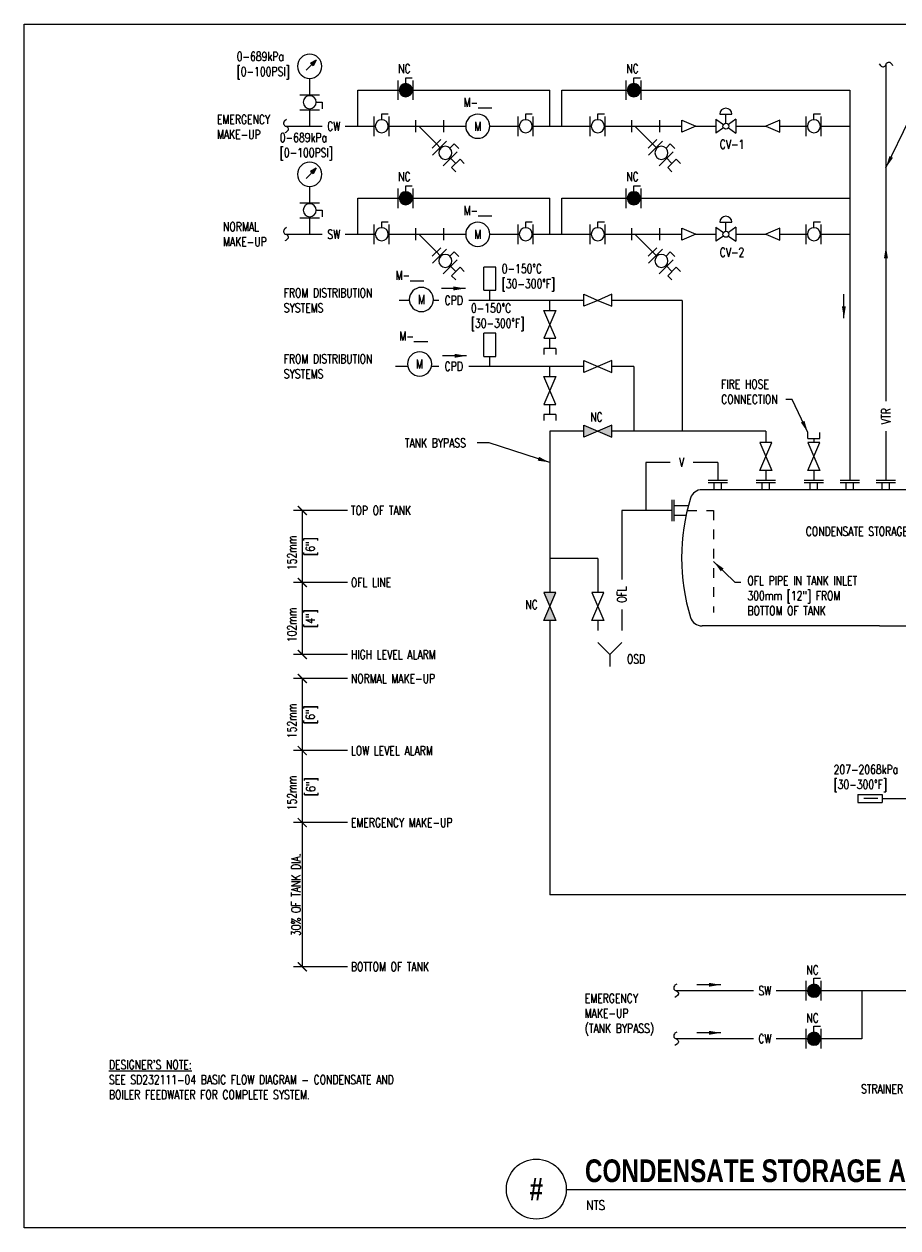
# Model space of a CAD drawing. Header units: feet. Extents: x -1.7 to 16.7, y 0.2 to 12.7.
# Tile 1 of 2: x -1.7 to 7.4, y 0.2 to 12.7. Entities that reach past the tile are written whole.
import ezdxf
from ezdxf.enums import TextEntityAlignment as Align

# ---------------------------------------------------------------- set-up
doc = ezdxf.new("R2010")
doc.units = ezdxf.units.FT
doc.header["$LTSCALE"] = 0.5
doc.header["$MEASUREMENT"] = 0
doc.linetypes.add('HIDDEN2', pattern=[0.1875, 0.125, -0.0625])
doc.layers.get('0').update_dxf_attribs({"linetype": 'CONTINUOUS'})
doc.layers.add('G-ANNO-NPLT', color=7, linetype='CONTINUOUS', plot=False)
for name, color, linetype in [('M-DETL-DIMS', 1, 'CONTINUOUS'), ('M-DETL-HEVY', 5, 'CONTINUOUS'), ('M-DETL-MEDM', 4, 'CONTINUOUS'), ('M-DETL-TEXT', 2, 'CONTINUOUS'), ('M-DETL-THIN', 2, 'CONTINUOUS')]:
    doc.layers.add(name, color=color, linetype=linetype)
doc.styles.add('BOLD', font='bold.shx', dxfattribs={"width": 0.9})
doc.styles.add('ROMANS', font='romans.shx', dxfattribs={"width": 0.75})
doc.dimstyles.new('VA-Lead', dxfattribs={"dimtxt": 0.09375, "dimasz": 0.125, "dimexe": 0.125, "dimexo": 0.03125, "dimgap": 0.02, "dimtad": 1, "dimdec": 5, "dimzin": 0, "dimdsep": 46, "dimlunit": 4, "dimtxsty": 'ROMANS', "dimcen": 0.125, "dimclrd": 256, "dimclre": 256, "dimclrt": 256, "dimadec": 0, "dimazin": 0, "dimtfac": 1, "dimtdec": 5, "dimtofl": 0, "dimtmove": 0, "dimatfit": 3, "dimfxl": 1, "dimfrac": 2, "dimtolj": 1, "dimtzin": 0, "dimlwd": -1, "dimlwe": -1, "dimarcsym": 0})

# ---------------------------------------------------------------- blocks, each defined once
blk = doc.blocks.new('_ArchTick')
at = {"color": 0, "linetype": 'ByBlock', "const_width": 0.15}
blk.add_lwpolyline([(-0.5, -0.5), (0.5, 0.5)], dxfattribs=at)

msp = doc.modelspace()

# ---------------------------------------------------------------- hatches: boundary and pattern name
at = {"layer": 'M-DETL-MEDM', "linetype": 'ByBlock'}
for points in [[(2.368, 12.049, 1), (2.232, 12.049, 1)], [(4.743, 12.049, 1), (4.607, 12.049, 1)], [(2.368, 10.924, 1), (2.232, 10.924, 1)], [(4.743, 10.924, 1), (4.607, 10.924, 1)], [(6.482, 2.674, 1), (6.618, 2.674, 1)], [(6.482, 2.174, 1), (6.618, 2.174, 1)]]:
    msp.add_hatch(color=256, dxfattribs=at).paths.add_polyline_path(points)
h = msp.add_hatch(color=256, dxfattribs=at)
h.paths.add_polyline_path([(4.3, 8.498), (4.154, 8.561), (4.154, 8.436)])
h.paths.add_polyline_path([(4.446, 8.561), (4.3, 8.498), (4.446, 8.436)])
h = msp.add_hatch(color=256, dxfattribs=at)
h.paths.add_polyline_path([(3.8, 6.674), (3.737, 6.528), (3.862, 6.528)])
h.paths.add_polyline_path([(3.862, 6.82), (3.737, 6.82), (3.8, 6.674)])

# ---------------------------------------------------------------- linework, layer by layer
for centre in [(2.663, 11.446), (4.913, 11.446)]:
    msp.add_arc(centre, 0, 315, 315)
at = {"layer": 'G-ANNO-NPLT', "color": 6}
msp.add_lwpolyline([(-1.674, 12.737), (16.65, 12.737), (16.65, 0.205), (-1.674, 0.205)], close=True, dxfattribs=at)
at = {"layer": 'M-DETL-DIMS', "linetype": 'ByBlock'}
for p, q in [((1.692, 7.674), (1.13, 7.674)), ((1.223, 7.674), (1.223, 6.924)), ((1.692, 6.924), (1.13, 6.924)), ((1.692, 6.924), (1.13, 6.924)), ((1.223, 6.924), (1.223, 6.174)), ((1.692, 6.174), (1.13, 6.174)), ((1.692, 5.924), (1.13, 5.924)), ((1.223, 5.924), (1.223, 5.174)), ((1.692, 5.174), (1.13, 5.174)), ((1.692, 5.174), (1.13, 5.174)), ((1.223, 5.174), (1.223, 4.424)), ((1.692, 4.424), (1.13, 4.424)), ((1.692, 4.424), (1.13, 4.424)), ((1.223, 4.424), (1.223, 2.924)), ((1.692, 2.924), (1.13, 2.924))]:
    msp.add_line(p, q, dxfattribs=at)
at = {"layer": 'M-DETL-HEVY'}
for p, q in [((5.65, 7.984), (5.449, 7.984)), ((5.65, 7.96), (5.449, 7.96)), ((5.512, 7.89), (5.512, 7.96)), ((5.588, 7.89), (5.588, 7.96)), ((6.15, 7.984), (5.949, 7.984)), ((6.15, 7.96), (5.949, 7.96)), ((6.012, 7.89), (6.012, 7.96)), ((6.088, 7.89), (6.088, 7.96)), ((6.65, 7.984), (6.449, 7.984)), ((6.65, 7.96), (6.449, 7.96)), ((6.512, 7.89), (6.512, 7.96)), ((6.588, 7.89), (6.588, 7.96)), ((7.025, 7.984), (6.824, 7.984)), ((7.025, 7.96), (6.824, 7.96)), ((6.887, 7.89), (6.887, 7.96)), ((6.963, 7.89), (6.963, 7.96)), ((7.4, 7.984), (7.199, 7.984)), ((7.4, 7.96), (7.199, 7.96)), ((7.262, 7.89), (7.262, 7.96)), ((7.338, 7.89), (7.338, 7.96)), ((5.069, 7.786), (5.069, 7.562)), ((5.093, 7.786), (5.093, 7.562)), ((8.889, 7.89), (5.385, 7.89)), ((5.243, 7.723), (5.093, 7.723)), ((5.093, 7.625), (5.219, 7.625)), ((7.234, 6.472), (5.385, 6.472)), ((7.234, 6.472), (8.889, 6.472))]:
    msp.add_line(p, q, dxfattribs=at)
for centre, radius, start, end in [((7.262, 7.181), 2.09, 162.7191, 197.2809), ((5.385, 7.765), 0.125, 90, 162.7191), ((5.385, 6.597), 0.125, 197.2809, 270)]:
    msp.add_arc(centre, radius, start, end, dxfattribs=at)
at = {"layer": 'M-DETL-MEDM', "linetype": 'ByBlock'}
for p, q in [((2.3, 12.117), (2.3, 12.179)), ((2.3, 12.179), (2.368, 12.179)), ((4.675, 12.117), (4.675, 12.179)), ((4.675, 12.179), (4.743, 12.179)), ((2.22, 11.947), (2.22, 12.151)), ((2.376, 11.947), (2.376, 12.151)), ((4.595, 11.947), (4.595, 12.151)), ((4.751, 11.947), (4.751, 12.151)), ((1.198, 12.001), (1.402, 12.001)), ((1.198, 11.845), (1.402, 11.845)), ((2.05, 11.742), (2.05, 11.804)), ((2.05, 11.804), (2.118, 11.804)), ((3.55, 11.742), (3.55, 11.804)), ((3.55, 11.804), (3.618, 11.804)), ((4.3, 11.742), (4.3, 11.804)), ((4.3, 11.804), (4.368, 11.804)), ((6.55, 11.742), (6.55, 11.804)), ((6.55, 11.804), (6.618, 11.804)), ((1.97, 11.572), (1.97, 11.776)), ((2.126, 11.572), (2.126, 11.776)), ((2.404, 11.674), (2.696, 11.674)), ((2.435, 11.674), (2.619, 11.49)), ((3.47, 11.572), (3.47, 11.776)), ((3.626, 11.572), (3.626, 11.776)), ((4.22, 11.572), (4.22, 11.776)), ((4.376, 11.572), (4.376, 11.776)), ((4.654, 11.674), (4.946, 11.674)), ((4.685, 11.674), (4.869, 11.49)), ((6.47, 11.572), (6.47, 11.776)), ((6.626, 11.572), (6.626, 11.776)), ((2.575, 11.445), (2.664, 11.534)), ((4.825, 11.445), (4.914, 11.534)), ((2.724, 11.518), (2.579, 11.374)), ((2.834, 11.408), (2.69, 11.263)), ((2.76, 11.446), (2.804, 11.49)), ((2.804, 11.49), (2.852, 11.442)), ((4.974, 11.518), (4.829, 11.374)), ((5.084, 11.408), (4.94, 11.263)), ((5.01, 11.446), (5.054, 11.49)), ((5.054, 11.49), (5.102, 11.442)), ((2.3, 10.992), (2.3, 11.054)), ((2.3, 11.054), (2.368, 11.054)), ((4.675, 10.992), (4.675, 11.054)), ((4.675, 11.054), (4.743, 11.054)), ((2.22, 10.822), (2.22, 11.026)), ((2.376, 10.822), (2.376, 11.026)), ((4.595, 10.822), (4.595, 11.026)), ((4.751, 10.822), (4.751, 11.026)), ((1.198, 10.876), (1.402, 10.876)), ((1.368, 10.799), (1.43, 10.799)), ((1.43, 10.799), (1.43, 10.731)), ((1.198, 10.72), (1.402, 10.72)), ((2.05, 10.617), (2.05, 10.679)), ((2.05, 10.679), (2.118, 10.679)), ((3.55, 10.617), (3.55, 10.679)), ((3.55, 10.679), (3.618, 10.679)), ((4.3, 10.617), (4.3, 10.679)), ((4.3, 10.679), (4.368, 10.679)), ((6.55, 10.617), (6.55, 10.679)), ((6.55, 10.679), (6.618, 10.679)), ((1.97, 10.447), (1.97, 10.651)), ((2.126, 10.447), (2.126, 10.651)), ((2.404, 10.549), (2.696, 10.549)), ((2.435, 10.549), (2.619, 10.365)), ((3.47, 10.447), (3.47, 10.651)), ((3.626, 10.447), (3.626, 10.651)), ((4.22, 10.447), (4.22, 10.651)), ((4.376, 10.447), (4.376, 10.651)), ((4.654, 10.549), (4.946, 10.549)), ((4.685, 10.549), (4.869, 10.365)), ((6.47, 10.447), (6.47, 10.651)), ((6.626, 10.447), (6.626, 10.651)), ((2.575, 10.32), (2.664, 10.409)), ((4.825, 10.32), (4.914, 10.409)), ((2.724, 10.393), (2.579, 10.249)), ((2.834, 10.283), (2.69, 10.138)), ((2.76, 10.321), (2.804, 10.365)), ((2.804, 10.365), (2.852, 10.317)), ((4.974, 10.393), (4.829, 10.249)), ((5.084, 10.283), (4.94, 10.138)), ((5.01, 10.321), (5.054, 10.365)), ((5.054, 10.365), (5.102, 10.317)), ((6.47, 2.572), (6.47, 2.776)), ((6.55, 2.742), (6.55, 2.804)), ((6.55, 2.804), (6.618, 2.804)), ((6.626, 2.572), (6.626, 2.776)), ((6.47, 2.072), (6.47, 2.276)), ((6.55, 2.242), (6.55, 2.304)), ((6.55, 2.304), (6.618, 2.304)), ((6.626, 2.072), (6.626, 2.276))]:
    msp.add_line(p, q, dxfattribs=at)
at = {"layer": 'M-DETL-MEDM'}
for p, q in [((1.368, 11.924), (1.43, 11.924)), ((1.43, 11.924), (1.43, 11.856)), ((5.57, 11.799), (5.695, 11.799)), ((5.633, 11.705), (5.633, 11.799)), ((2.404, 11.611), (2.404, 11.736)), ((2.696, 11.611), (2.696, 11.736)), ((4.654, 11.611), (4.654, 11.736)), ((4.946, 11.611), (4.946, 11.736)), ((5.175, 11.611), (5.175, 11.736)), ((5.175, 11.736), (5.321, 11.674)), ((5.321, 11.674), (5.175, 11.611)), ((5.529, 11.747), (5.607, 11.692)), ((5.529, 11.747), (5.529, 11.601)), ((5.607, 11.656), (5.529, 11.601)), ((5.737, 11.747), (5.659, 11.692)), ((5.659, 11.656), (5.737, 11.601)), ((5.737, 11.747), (5.737, 11.601)), ((6.196, 11.736), (6.05, 11.674)), ((6.05, 11.674), (6.196, 11.611)), ((6.196, 11.611), (6.196, 11.736)), ((2.866, 11.331), (2.778, 11.243)), ((2.866, 11.331), (2.91, 11.287)), ((5.116, 11.331), (5.028, 11.243)), ((5.116, 11.331), (5.16, 11.287)), ((2.778, 11.243), (2.822, 11.199)), ((5.028, 11.243), (5.072, 11.199)), ((5.57, 10.674), (5.695, 10.674)), ((5.633, 10.58), (5.633, 10.674)), ((2.404, 10.486), (2.404, 10.611)), ((2.696, 10.486), (2.696, 10.611)), ((4.654, 10.486), (4.654, 10.611)), ((4.946, 10.486), (4.946, 10.611)), ((5.175, 10.486), (5.175, 10.611)), ((5.175, 10.611), (5.321, 10.549)), ((5.321, 10.549), (5.175, 10.486)), ((5.529, 10.622), (5.607, 10.567)), ((5.529, 10.622), (5.529, 10.476)), ((5.607, 10.531), (5.529, 10.476)), ((5.737, 10.622), (5.659, 10.567)), ((5.659, 10.531), (5.737, 10.476)), ((5.737, 10.622), (5.737, 10.476)), ((6.196, 10.611), (6.05, 10.549)), ((6.05, 10.549), (6.196, 10.486)), ((6.196, 10.486), (6.196, 10.611)), ((2.866, 10.206), (2.778, 10.118)), ((2.866, 10.206), (2.91, 10.162)), ((3.112, 9.966), (3.112, 10.207)), ((3.237, 10.207), (3.112, 10.207)), ((3.237, 9.966), (3.237, 10.207)), ((5.116, 10.206), (5.028, 10.118)), ((5.116, 10.206), (5.16, 10.162)), ((2.778, 10.118), (2.822, 10.074)), ((5.028, 10.118), (5.072, 10.074)), ((3.112, 9.966), (3.237, 9.966)), ((4.154, 9.799), (4.154, 9.924)), ((4.154, 9.924), (4.3, 9.861)), ((4.446, 9.924), (4.3, 9.861)), ((4.446, 9.799), (4.446, 9.924)), ((4.3, 9.861), (4.154, 9.799)), ((4.3, 9.861), (4.446, 9.799)), ((3.737, 9.757), (3.862, 9.757)), ((3.8, 9.611), (3.737, 9.757)), ((3.862, 9.757), (3.8, 9.611)), ((3.8, 9.611), (3.737, 9.466)), ((3.862, 9.466), (3.8, 9.611)), ((3.112, 9.278), (3.112, 9.519)), ((3.237, 9.519), (3.112, 9.519)), ((3.237, 9.278), (3.237, 9.519)), ((3.737, 9.466), (3.862, 9.466)), ((3.112, 9.278), (3.237, 9.278)), ((3.862, 9.361), (3.737, 9.361)), ((3.737, 9.361), (3.737, 9.299)), ((3.862, 9.361), (3.862, 9.299)), ((4.154, 9.111), (4.154, 9.236)), ((4.154, 9.236), (4.3, 9.174)), ((4.3, 9.174), (4.154, 9.111)), ((4.446, 9.236), (4.3, 9.174)), ((4.3, 9.174), (4.446, 9.111)), ((4.446, 9.111), (4.446, 9.236)), ((3.737, 9.07), (3.862, 9.07)), ((3.8, 8.924), (3.737, 9.07)), ((3.862, 9.07), (3.8, 8.924)), ((3.8, 8.924), (3.737, 8.778)), ((3.862, 8.778), (3.8, 8.924)), ((3.737, 8.778), (3.862, 8.778)), ((3.862, 8.674), (3.737, 8.674)), ((3.737, 8.674), (3.737, 8.611)), ((3.862, 8.674), (3.862, 8.611)), ((4.154, 8.436), (4.154, 8.561)), ((4.154, 8.561), (4.3, 8.498)), ((4.446, 8.561), (4.3, 8.498)), ((4.446, 8.436), (4.446, 8.561)), ((4.3, 8.498), (4.154, 8.436)), ((4.3, 8.498), (4.446, 8.436)), ((6.487, 8.424), (6.487, 8.486)), ((6.487, 8.424), (6.612, 8.424)), ((6.612, 8.424), (6.612, 8.486)), ((6.112, 8.382), (5.987, 8.382)), ((5.987, 8.382), (6.05, 8.236)), ((6.05, 8.236), (6.112, 8.382)), ((6.612, 8.382), (6.487, 8.382)), ((6.487, 8.382), (6.55, 8.236)), ((6.55, 8.236), (6.612, 8.382)), ((5.987, 8.091), (6.05, 8.236)), ((6.05, 8.236), (6.112, 8.091)), ((6.487, 8.091), (6.55, 8.236)), ((6.55, 8.236), (6.612, 8.091)), ((6.112, 8.091), (5.987, 8.091)), ((6.612, 8.091), (6.487, 8.091)), ((3.862, 6.82), (3.737, 6.82)), ((3.737, 6.82), (3.8, 6.674)), ((3.8, 6.674), (3.862, 6.82)), ((4.362, 6.82), (4.237, 6.82)), ((4.237, 6.82), (4.3, 6.674)), ((4.3, 6.674), (4.362, 6.82)), ((3.737, 6.528), (3.8, 6.674)), ((3.8, 6.674), (3.862, 6.528)), ((4.237, 6.528), (4.3, 6.674)), ((4.3, 6.674), (4.362, 6.528)), ((3.862, 6.528), (3.737, 6.528)), ((4.362, 6.528), (4.237, 6.528)), ((4.425, 6.174), (4.3, 6.299)), ((4.425, 6.174), (4.55, 6.299)), ((4.425, 6.174), (4.425, 6.049)), ((7.009, 4.716), (7.009, 4.632)), ((7.009, 4.716), (7.259, 4.716)), ((7.216, 4.674), (7.071, 4.674)), ((7.259, 4.716), (7.259, 4.632)), ((7.009, 4.632), (7.259, 4.632))]:
    msp.add_line(p, q, dxfattribs=at)
for centre in [(5.633, 11.674), (5.633, 10.549)]:
    msp.add_circle(centre, 0.0312, dxfattribs=at)
at = {"layer": 'M-DETL-MEDM', "linetype": 'ByBlock'}
for centre, radius, start, end in [((1.3, 12.298), 0.126, 0, 180), ((1.3, 12.298), 0.126, 180, 0), ((1.174, 12.298), 0, 0, 0), ((2.3, 12.049), 0.0679, 0, 180), ((2.3, 12.049), 0.0679, 180, 0), ((4.675, 12.049), 0.0679, 0, 180), ((4.675, 12.049), 0.0679, 180, 0), ((3.05, 11.674), 0.126, 0, 180), ((2.05, 11.674), 0.0679, 0, 180), ((2.05, 11.674), 0.0679, 180, 0), ((3.05, 11.674), 0.126, 180, 0), ((3.55, 11.674), 0.0679, 0, 180), ((3.55, 11.674), 0.0679, 180, 0), ((4.3, 11.674), 0.0679, 0, 180), ((4.3, 11.674), 0.0679, 180, 0), ((6.55, 11.674), 0.0679, 0, 180), ((6.55, 11.674), 0.0679, 180, 0), ((2.712, 11.397), 0.0679, 135, 315), ((2.712, 11.397), 0.0679, 315, 135), ((4.962, 11.397), 0.0679, 135, 315), ((4.962, 11.397), 0.0679, 315, 135), ((1.3, 11.173), 0.126, 0, 180), ((1.3, 11.173), 0.126, 180, 0), ((1.174, 11.173), 0, 0, 0), ((2.3, 10.924), 0.0679, 0, 180), ((2.3, 10.924), 0.0679, 180, 0), ((4.675, 10.924), 0.0679, 0, 180), ((4.675, 10.924), 0.0679, 180, 0), ((1.3, 10.799), 0.0679, 90, 270), ((1.3, 10.799), 0.0679, 270, 90), ((3.05, 10.549), 0.126, 0, 180), ((2.05, 10.549), 0.0679, 0, 180), ((2.05, 10.549), 0.0679, 180, 0), ((3.05, 10.549), 0.126, 180, 0), ((3.55, 10.549), 0.0679, 0, 180), ((3.55, 10.549), 0.0679, 180, 0), ((4.3, 10.549), 0.0679, 0, 180), ((4.3, 10.549), 0.0679, 180, 0), ((6.55, 10.549), 0.0679, 0, 180), ((6.55, 10.549), 0.0679, 180, 0), ((2.712, 10.272), 0.0679, 135, 315), ((2.712, 10.272), 0.0679, 315, 135), ((4.962, 10.272), 0.0679, 135, 315), ((4.962, 10.272), 0.0679, 315, 135), ((2.463, 9.87), 0.126, 0, 180), ((2.463, 9.87), 0.126, 180, 0), ((2.444, 9.199), 0.126, 0, 180), ((2.444, 9.199), 0.126, 180, 0), ((6.55, 2.674), 0.0679, 0, 180), ((6.55, 2.674), 0.0679, 180, 0), ((6.55, 2.174), 0.0679, 0, 180), ((6.55, 2.174), 0.0679, 180, 0)]:
    msp.add_arc(centre, radius, start, end, dxfattribs=at)
at = {"layer": 'M-DETL-MEDM'}
for centre, radius, start, end in [((1.3, 11.924), 0.0679, 90, 270), ((1.3, 11.924), 0.0679, 270, 90), ((5.633, 11.799), 0.0625, 0, 180), ((5.633, 10.674), 0.0625, 0, 180)]:
    msp.add_arc(centre, radius, start, end, dxfattribs=at)
at = {"layer": 'M-DETL-TEXT'}
msp.add_line((3.973, 0.604), (11.629, 0.604), dxfattribs=at)
msp.add_circle((3.66, 0.609), 0.312, dxfattribs=at)
at = {"layer": 'M-DETL-THIN', "linetype": 'ByBlock'}
for p, q in [((1.367, 12.361), (1.262, 12.256)), ((1.367, 12.361), (1.308, 12.329)), ((1.335, 12.302), (1.308, 12.329)), ((1.347, 12.341), (1.314, 12.323)), ((1.347, 12.341), (1.329, 12.308)), ((1.367, 12.361), (1.335, 12.302)), ((1.3, 11.992), (1.3, 12.172)), ((1.8, 12.049), (2.232, 12.049)), ((1.8, 11.674), (1.8, 12.049)), ((2.368, 12.049), (3.8, 12.049)), ((3.8, 11.674), (3.8, 12.049)), ((3.925, 11.674), (3.925, 12.049)), ((3.925, 12.049), (4.607, 12.049)), ((4.743, 12.049), (6.925, 12.049)), ((1.05, 11.674), (1.431, 11.674)), ((1.668, 11.674), (1.982, 11.674)), ((2.118, 11.674), (2.404, 11.674)), ((2.696, 11.674), (2.924, 11.674)), ((3.176, 11.674), (3.482, 11.674)), ((3.618, 11.674), (4.232, 11.674)), ((4.368, 11.674), (4.654, 11.674)), ((4.946, 11.674), (5.175, 11.674)), ((5.321, 11.674), (5.529, 11.674)), ((5.737, 11.674), (6.05, 11.674)), ((6.196, 11.674), (6.482, 11.674)), ((6.618, 11.674), (6.925, 11.674)), ((2.619, 11.49), (2.663, 11.446)), ((4.869, 11.49), (4.913, 11.446)), ((1.367, 11.236), (1.262, 11.131)), ((1.367, 11.236), (1.308, 11.204)), ((1.335, 11.177), (1.308, 11.204)), ((1.347, 11.216), (1.314, 11.198)), ((1.347, 11.216), (1.329, 11.183)), ((1.367, 11.236), (1.335, 11.177)), ((1.3, 10.867), (1.3, 11.047)), ((1.8, 10.924), (2.232, 10.924)), ((1.8, 10.549), (1.8, 10.924)), ((2.368, 10.924), (3.8, 10.924)), ((3.8, 10.549), (3.8, 10.924)), ((3.925, 10.549), (3.925, 10.924)), ((3.925, 10.924), (4.607, 10.924)), ((4.743, 10.924), (6.925, 10.924)), ((1.05, 10.549), (1.431, 10.549)), ((1.668, 10.549), (1.982, 10.549)), ((2.118, 10.549), (2.404, 10.549)), ((2.696, 10.549), (2.924, 10.549)), ((3.176, 10.549), (3.482, 10.549)), ((3.618, 10.549), (4.232, 10.549)), ((4.368, 10.549), (4.654, 10.549)), ((4.946, 10.549), (5.175, 10.549)), ((5.321, 10.549), (5.529, 10.549)), ((5.737, 10.549), (6.05, 10.549)), ((6.196, 10.549), (6.482, 10.549)), ((6.618, 10.549), (6.925, 10.549)), ((2.619, 10.365), (2.663, 10.321)), ((4.869, 10.365), (4.913, 10.321))]:
    msp.add_line(p, q, dxfattribs=at)
at = {"layer": 'M-DETL-THIN'}
for p, q in [((7.3, 12.315), (7.3, 8.813)), ((6.925, 12.049), (6.925, 7.984)), ((1.3, 11.674), (1.3, 11.856)), ((2.822, 11.287), (2.76, 11.349)), ((5.072, 11.287), (5.01, 11.349)), ((1.3, 10.549), (1.3, 10.731)), ((2.822, 10.162), (2.76, 10.224)), ((5.072, 10.162), (5.01, 10.224)), ((3.175, 9.861), (3.175, 9.966)), ((2.337, 9.861), (2.233, 9.861)), ((2.643, 9.861), (2.589, 9.861)), ((4.154, 9.861), (2.956, 9.861)), ((3.8, 9.757), (3.8, 9.861)), ((5.178, 9.861), (4.446, 9.861)), ((5.178, 9.861), (5.178, 8.498)), ((3.8, 9.361), (3.8, 9.466)), ((3.175, 9.174), (3.175, 9.278)), ((2.321, 9.174), (2.195, 9.174)), ((2.643, 9.174), (2.568, 9.174)), ((4.154, 9.174), (2.956, 9.174)), ((3.8, 9.07), (3.8, 9.174)), ((4.675, 9.174), (4.446, 9.174)), ((4.675, 9.174), (4.675, 8.498)), ((3.8, 8.674), (3.8, 8.778)), ((4.154, 8.498), (3.8, 8.498)), ((3.8, 8.498), (3.8, 6.82)), ((6.05, 8.498), (4.446, 8.498)), ((6.05, 8.498), (6.05, 8.382)), ((6.55, 8.424), (6.55, 8.382)), ((7.3, 8.501), (7.3, 7.984)), ((4.8, 8.174), (4.8, 7.674)), ((5.055, 8.174), (4.8, 8.174)), ((5.55, 8.174), (5.292, 8.174)), ((5.55, 8.174), (5.55, 7.984)), ((6.05, 8.091), (6.05, 7.984)), ((6.55, 8.091), (6.55, 7.984)), ((5.069, 7.674), (4.55, 7.674)), ((4.55, 7.674), (4.55, 6.955)), ((4.3, 7.174), (3.8, 7.174)), ((4.3, 7.174), (4.3, 6.82)), ((4.55, 6.643), (4.55, 6.424)), ((3.8, 6.528), (3.8, 3.674)), ((4.3, 6.528), (4.3, 6.424)), ((7.258, 4.674), (7.55, 4.674)), ((7.55, 3.674), (3.8, 3.674)), ((5.921, 2.674), (5.112, 2.674)), ((6.482, 2.674), (6.158, 2.674)), ((7.55, 2.674), (6.618, 2.674)), ((7.05, 2.674), (7.05, 2.174)), ((5.921, 2.174), (5.112, 2.174)), ((6.482, 2.174), (6.158, 2.174)), ((7.05, 2.174), (6.618, 2.174))]:
    msp.add_line(p, q, dxfattribs=at)
at = {"layer": 'M-DETL-THIN', "linetype": 'HIDDEN2'}
for p, q in [((5.23, 7.674), (5.506, 7.674)), ((5.506, 7.674), (5.506, 6.611))]:
    msp.add_line(p, q, dxfattribs=at)
at = {"layer": 'M-DETL-THIN'}
for points in [[(7.23, 12.325), (7.243, 12.306), (7.249, 12.299), (7.258, 12.295), (7.268, 12.293), (7.273, 12.293), (7.282, 12.296), (7.287, 12.299), (7.293, 12.304), (7.298, 12.311), (7.304, 12.324), (7.307, 12.329), (7.315, 12.337), (7.327, 12.342), (7.333, 12.342), (7.339, 12.341), (7.351, 12.332), (7.364, 12.317), (7.369, 12.306)], [(1.06, 11.744), (1.041, 11.731), (1.034, 11.725), (1.03, 11.715), (1.027, 11.706), (1.028, 11.701), (1.031, 11.692), (1.034, 11.687), (1.039, 11.68), (1.046, 11.676), (1.059, 11.67), (1.064, 11.667), (1.072, 11.659), (1.077, 11.647), (1.077, 11.64), (1.076, 11.634), (1.067, 11.623), (1.051, 11.61), (1.041, 11.604)], [(1.06, 10.619), (1.041, 10.606), (1.034, 10.6), (1.03, 10.59), (1.027, 10.581), (1.028, 10.576), (1.031, 10.567), (1.034, 10.562), (1.039, 10.555), (1.046, 10.551), (1.059, 10.545), (1.064, 10.542), (1.072, 10.534), (1.077, 10.522), (1.077, 10.515), (1.076, 10.509), (1.067, 10.498), (1.051, 10.485), (1.041, 10.479)], [(5.122, 2.744), (5.103, 2.731), (5.097, 2.725), (5.092, 2.715), (5.09, 2.706), (5.09, 2.701), (5.093, 2.692), (5.096, 2.687), (5.102, 2.68), (5.108, 2.676), (5.122, 2.67), (5.127, 2.667), (5.134, 2.659), (5.139, 2.647), (5.14, 2.64), (5.138, 2.634), (5.129, 2.623), (5.114, 2.61), (5.103, 2.604)], [(5.122, 2.244), (5.103, 2.231), (5.097, 2.225), (5.092, 2.215), (5.09, 2.206), (5.09, 2.201), (5.093, 2.192), (5.096, 2.187), (5.102, 2.18), (5.108, 2.176), (5.122, 2.17), (5.127, 2.167), (5.134, 2.159), (5.139, 2.147), (5.14, 2.14), (5.138, 2.134), (5.129, 2.123), (5.114, 2.11), (5.103, 2.104)]]:
    msp.add_lwpolyline(points, dxfattribs=at)

# ---------------------------------------------------------------- block references
at = {"layer": 'M-DETL-DIMS', "linetype": 'ByBlock', "xscale": 0.09375, "yscale": 0.09375, "zscale": 0.09375}
for p, rotation in [((1.223, 7.674), 90), ((1.223, 6.924), 90), ((1.223, 6.924), 270), ((1.223, 6.174), 270), ((1.223, 5.924), 90), ((1.223, 5.174), 90), ((1.223, 5.174), 270), ((1.223, 4.424), 90), ((1.223, 4.424), 270), ((1.223, 2.924), 270)]:
    msp.add_blockref('_ArchTick', p, dxfattribs=dict(at, rotation=rotation))

# ---------------------------------------------------------------- texts
at = {"layer": 'M-DETL-DIMS', "style": 'ROMANS', "width": 0.75}
for s, p in [('152mm', (1.161, 7.053)), ('102mm', (1.161, 6.303)), ('152mm', (1.161, 5.303)), ('152mm', (1.161, 4.553))]:
    msp.add_text(s, height=0.0938, rotation=90, dxfattribs=at).set_placement(p)
at = {"layer": 'M-DETL-DIMS', "linetype": 'ByBlock', "attachment_point": 5, "rotation": 90, "style": 'ROMANS'}
for s, insert, char_height in [('\\A1;[6"]', (1.321, 7.299), 0.0938), ('\\A1;[4"]', (1.321, 6.549), 0.0938), ('\\A1;[6"]', (1.321, 5.549), 0.0938), ('\\A1;[6"]', (1.325, 4.799), 0.0938), ('\\A1;30% OF TANK DIA.', (1.157, 3.674), 0.09375)]:
    msp.add_mtext(s, dxfattribs=dict(at, insert=insert, char_height=char_height))
at = {"layer": 'M-DETL-TEXT', "width": 0.8}
for s, height, style, p in [('CONDENSATE STORAGE AND TRANSFER FLOW DIAGRAM', 0.23622, 'BOLD', (4.166, 0.682)), ('NTS', 0.0984, 'ROMANS', (4.18, 0.392))]:
    msp.add_text(s, height=height, dxfattribs=dict(at, style=style)).set_placement(p)
at = {"layer": 'M-DETL-TEXT', "style": 'BOLD', "width": 0.8}
msp.add_text('#', height=0.236, dxfattribs=at).set_placement((3.66, 0.609), align=Align.MIDDLE)
at = {"layer": 'M-DETL-TEXT', "linetype": 'ByBlock', "style": 'ROMANS'}
for s, insert, char_height, width, attachment_point in [('0-689kPa\\P[0-100PSI]', (0.54, 12.306), 0.0938, 0.65955, 4), ('NC', (2.221, 12.274), 0.0938, 0.85075, 4), ('NC', (4.596, 12.274), 0.0938, 0.85075, 4), ('M-___', (3.05, 11.917), 0.0938, 0.125, 5), ('EMERGENCY MAKE-UP', (0.334, 11.666), 0.09375, 0.85075, 4), ('CW', (1.55, 11.674), 0.0938, 0.17411, 5), ('M', (3.05, 11.674), 0.0938, 0.125, 5), ('0-689kPa\\P[0-100PSI]', (0.989, 11.462), 0.0938, 2, 4), ('CV-1', (5.697, 11.486), 0.0938, 0.125, 5), ('NC', (2.221, 11.149), 0.0938, 0.85075, 4), ('NC', (4.596, 11.149), 0.0938, 0.85075, 4), ('M-___', (3.05, 10.792), 0.0938, 0.125, 5), ('NORMAL \\PMAKE-UP', (0.398, 10.549), 0.0938, 1.09334, 4), ('SW', (1.55, 10.549), 0.0938, 0.17411, 5), ('M', (3.05, 10.549), 0.0938, 0.125, 5), ('CV-2', (5.697, 10.361), 0.0938, 0.125, 5), ('M-___', (2.342, 10.117), 0.0938, 0.125, 5), ('0-150%%DC\\P[30-300°F]', (3.3, 10.097), 0.0938, 2, 4), ('FROM DISTRIBUTION \\PSYSTEMS', (1.03, 9.861), 0.09375, 1.75, 4), ('M', (2.463, 9.87), 0.0938, 0.125, 5), ('CPD', (2.8, 9.861), 0.0938, 0.25, 5), ('0-150%%DC\\P[30-300°F]', (2.979, 9.686), 0.0938, 2, 4), ('M-___', (2.382, 9.485), 0.0938, 0.125, 5), ('FROM DISTRIBUTION \\PSYSTEMS', (1.03, 9.174), 0.09375, 1.75, 4), ('M', (2.444, 9.199), 0.0938, 0.125, 5), ('CPD', (2.8, 9.174), 0.0938, 0.25, 5), ('FIRE HOSE \\PCONNECTION', (5.584, 9.035), 0.0938, 1.43212, 1), ('NC', (4.221, 8.647), 0.0938, 0.85075, 4), ('TANK BYPASS', (2.291, 8.424), 0.09375, 1.09334, 1), ('V', (5.173, 8.174), 0.0938, 0.17411, 5), ('TOP OF TANK', (1.729, 7.674), 0.09375, 1.75, 4), ('CONDENSATE STORAGE TANK', (7.137, 7.456), 0.09375, 2.08418, 5), ('OFL LINE', (1.729, 6.924), 0.0938, 1.75, 4), ('OFL PIPE IN TANK INLET 300mm [12"] FROM BOTTOM OF TANK', (5.858, 6.99), 0.09375, 1.30876, 1), ('NC', (3.545, 6.694), 0.0938, 0.85075, 4), ('HIGH LEVEL ALARM', (1.729, 6.174), 0.09375, 1.75, 4), ('OSD', (4.603, 6.127), 0.0938, 0.85075, 4), ('NORMAL MAKE-UP', (1.729, 5.924), 0.09375, 1.75, 4), ('LOW LEVEL ALARM', (1.729, 5.174), 0.09375, 1.75, 4), ('207-2068kPa\\P[30-300°F]', (6.755, 4.884), 0.09375, 2, 4), ('EMERGENCY MAKE-UP', (1.729, 4.424), 0.09375, 1.75, 4), ('BOTTOM OF TANK', (1.729, 2.924), 0.09375, 1.75, 4), ('NC', (6.471, 2.891), 0.0938, 0.85075, 4), ('EMERGENCY \\PMAKE-UP \\P(TANK BYPASS)', (4.164, 2.424), 0.09375, 1.58001, 4), ('SW', (6.039, 2.674), 0.0938, 0.17411, 5), ('NC', (6.471, 2.391), 0.0938, 0.85075, 4), ('CW', (6.039, 2.174), 0.0938, 0.17411, 5), ('STRAINER', (7.041, 1.699), 0.0938, 1.43212, 1)]:
    msp.add_mtext(s, dxfattribs=dict(at, insert=insert, char_height=char_height, width=width, attachment_point=attachment_point))
at = {"layer": 'M-DETL-TEXT', "linetype": 'ByBlock', "char_height": 0.0938, "width": 0.25, "attachment_point": 5, "rotation": 90, "style": 'ROMANS'}
for s, insert in [('VTR', (7.3, 8.657)), ('OFL', (4.55, 6.799))]:
    msp.add_mtext(s, dxfattribs=dict(at, insert=insert))
at = {"layer": 'M-DETL-TEXT', "color": 1, "linetype": 'ByBlock', "insert": (-0.79, 1.748), "char_height": 0.09375, "width": 3.54934, "attachment_point": 4, "style": 'ROMANS'}
msp.add_mtext("{\\LDESIGNER'S NOTE:} \\PSEE SD232111-04 BASIC FLOW DIAGRAM - CONDENSATE AND BOILER FEEDWATER FOR COMPLETE SYSTEM.", dxfattribs=at)

# ---------------------------------------------------------------- leaders
at = {"layer": 'M-DETL-TEXT', "linetype": 'ByBlock'}
for points in [[(7.3, 11.242), (7.545, 11.747), (7.67, 11.747)], [(6.487, 8.486), (6.322, 8.829), (6.259, 8.829)], [(3.8, 8.174), (3.167, 8.377), (3.042, 8.377)], [(5.506, 7.142), (5.726, 6.927), (5.788, 6.927)]]:
    msp.add_leader(points, dimstyle='VA-Lead', dxfattribs=at)
at = {"layer": 'M-DETL-THIN', "linetype": 'ByBlock'}
for points in [[(7.3, 10.424), (7.3, 9.174)], [(2.921, 9.985), (2.671, 9.985)], [(6.862, 9.674), (6.862, 9.924)], [(2.934, 9.284), (2.684, 9.284)], [(5.581, 2.736), (5.331, 2.736)], [(5.581, 2.236), (5.331, 2.236)]]:
    msp.add_leader(points, dimstyle='VA-Lead', override={"dimgap": 0.02, "dimtad": 0}, dxfattribs=at)

doc.saveas('drawing.dxf')
